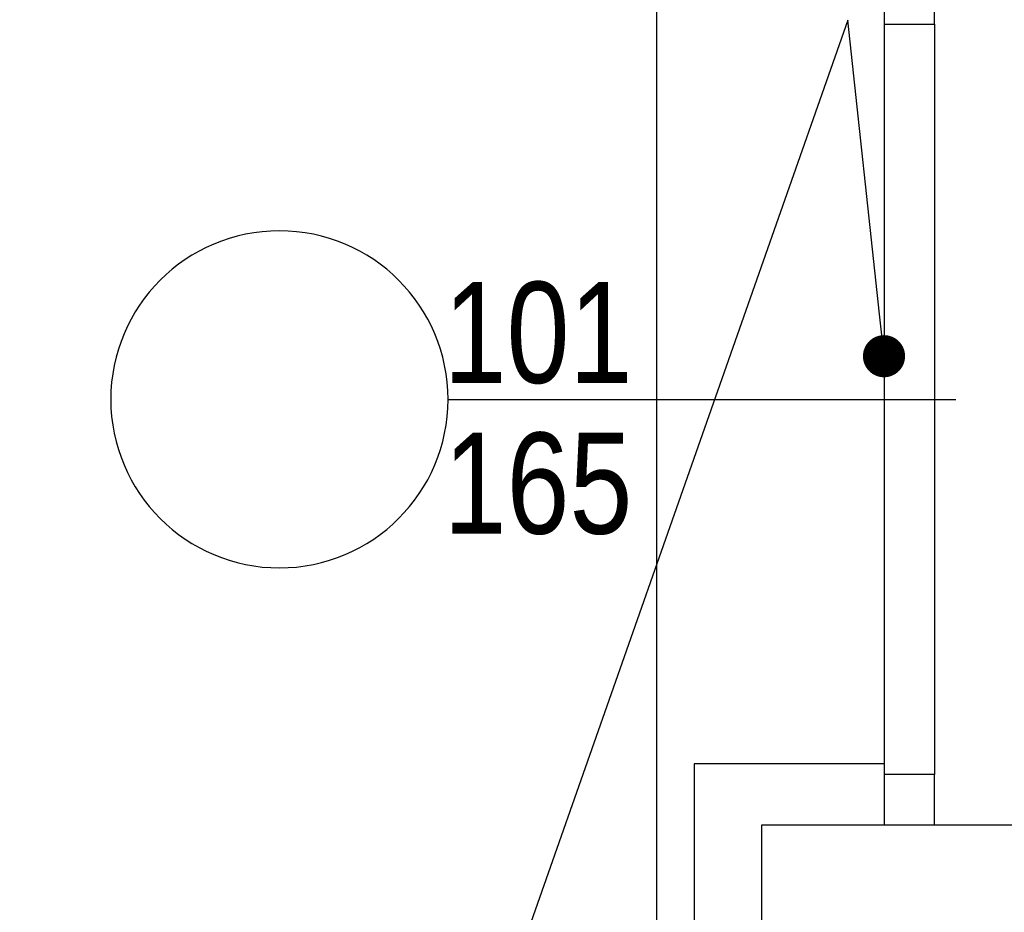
# Model space of a CAD drawing. Header units: millimetres. Extents: x -1147 to 4913, y -2332 to 921.
# Tile 20 of 119: x -129 to -12, y -189 to -83. Entities that reach past the tile are written whole.
import ezdxf
from ezdxf import colors
from ezdxf.entities.mleader import LeaderData, LeaderLine
from ezdxf.enums import TextEntityAlignment as Align
from ezdxf.math import Vec2, Vec3

# ---------------------------------------------------------------- set-up
doc = ezdxf.new("R2010")
doc.units = ezdxf.units.MM
doc.header["$LTSCALE"] = 0.2
for name, color, linetype in [('$0$A-OKNA OPISY', 2, 'Continuous'), ('A-ocieplenie', 6, 'Continuous'), ('A-OKNA OPISY', 2, 'Continuous'), ('A-okno', 1, 'Continuous'), ('A-opis', 7, 'Continuous'), ('A-widok', 41, 'Continuous'), ('A-ściany', 140, 'Continuous')]:
    doc.layers.add(name, color=color, linetype=linetype)
doc.styles.add('$0$Arial', font='arial.ttf')
doc.styles.add('Arch-Dim', font='romans.shx', dxfattribs={"width": 0.75})
doc.styles.add('Arial', font='arial.ttf')

# ---------------------------------------------------------------- blocks, each defined once
blk = doc.blocks.new('_Dot')
at = {"color": 0, "linetype": 'ByBlock', "lineweight": -2}
blk.add_line((-0.5, 0), (-1, 0), dxfattribs=at)
at = {"color": 0, "linetype": 'ByBlock', "const_width": 0.5}
blk.add_lwpolyline([(-0.25, 0, 1), (0.25, 0, 1)], format="xyb", close=True, dxfattribs=at)
blk = doc.blocks.new('opisy')
at = {"layer": '$0$A-OKNA OPISY'}
blk.add_line((17.78, 0), (-82.58, 0), dxfattribs=at)
blk.add_circle((51.12, 0), 33.33, dxfattribs=at)
at = {"layer": '$0$A-OKNA OPISY', "style": '$0$Arial', "width": 0.8}
for tag, p in [('SZER.', (0, 6.84)), ('WYS.', (0, -26.58))]:
    blk.add_attdef(tag, text='', height=20, dxfattribs=at).set_placement(p, align=Align.CENTER)

msp = doc.modelspace()

# ---------------------------------------------------------------- linework, layer by layer
at = {"layer": 'A-ocieplenie'}
for p, q in [((-26.5, -171.75), (-49, -171.75)), ((-49, -171.75), (-49, -499.648))]:
    msp.add_line(p, q, dxfattribs=at)
at = {"layer": 'A-okno'}
for p, q in [((-26.5, -84.003), (-26.5, -173)), ((-20.5, -84.003), (-20.5, -173))]:
    msp.add_line(p, q, dxfattribs=at)
at = {"layer": 'A-okno', "color": 3}
for points in [[(-26.5, -84.003), (-20.5, -84.003), (-20.5, -78.003), (-26.5, -78.003)], [(-26.5, -179), (-20.5, -179), (-20.5, -173), (-26.5, -173)], [(-26.5, -179), (-20.5, -179), (-20.5, -173), (-26.5, -173)]]:
    msp.add_lwpolyline(points, close=True, dxfattribs=at)
at = {"layer": 'A-widok'}
msp.add_line((-53.5, 11.997), (-53.5, -495.75), dxfattribs=at)
at = {"layer": 'A-ściany'}
msp.add_line((-41, -179), (-4.5, -179), dxfattribs=at)
msp.add_lwpolyline([(234.058, -276.006), (-4.5, -276.006), (-4.5, -367.87), (-41, -367.87), (-41, -179), (-4.5, -179), (-4.5, -263.943), (218.841, -263.943), (218.841, -247.434), (234.058, -247.434), (234.058, -111.965), (219.045, -111.965), (219.045, -0.421), (259.051, -0.421), (259.051, -307.969), (234.058, -307.969)], close=True, dxfattribs=at)

# ---------------------------------------------------------------- block references
at = {"layer": 'A-OKNA OPISY'}
ref = msp.add_blockref('opisy', (-67.529, -128.502), dxfattribs=dict(at, xscale=-0.6, yscale=0.6, zscale=0.6, rotation=359.9999999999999))
ref.add_attrib('WYS.', '165', dxfattribs={"height": 12, "style": 'Arial', "width": 0.8}).set_placement((-67.529, -144.448), align=Align.CENTER)
ref.add_attrib('SZER.', '101', dxfattribs={"height": 12, "style": 'Arial', "width": 0.8}).set_placement((-67.529, -126.559), align=Align.CENTER)

# ---------------------------------------------------------------- leaders
at = {"layer": 'A-opis'}
ml = msp.add_multileader_mtext('Standard', dxfattribs=at)
ml.set_content('\\pxt4;deomntaż okna, zamurowanie fragmentu otowru i montaż mniejszego okna ', color=256, style='Arch-Dim')
ml.set_leader_properties(color=30)
ml.set_arrow_properties(name='DOT')
ml.build(insert=Vec2(0, 0))
ml.multileader.update_dxf_attribs({"text_left_attachment_type": 6, "text_right_attachment_type": 6, "dogleg_length": 2, "arrow_head_size": 5})
ctx = ml.context
ctx.base_point, ctx.char_height, ctx.arrow_head_size, ctx.landing_gap_size, ctx.plane_origin, ctx.plane_x_axis, ctx.plane_y_axis = Vec3(-233.925, -194.569), 12, 5, 0.2, Vec3(1278.634, 4057.6), Vec3(-1, 0), Vec3(0, -1)
ctx.left_attachment, ctx.right_attachment = 6, 6
notes = []
notes.append((ctx, [(0, (1, 1, 0), (-69.795, -194.569), (-1, 0), 2, [(0, [(-26.5, -123.383), (-30.801, -83.503)], 0, [])])]))
ctx.mtext.insert, ctx.mtext.width = Vec3(-233.725, -178.609), 175.89688
for ctx, leaders in notes:
    for number, flags, end, landing, length, lines in leaders:
        leader = LeaderData()
        leader.index, (leader.has_last_leader_line, leader.has_dogleg_vector, leader.attachment_direction) = number, flags
        leader.last_leader_point, leader.dogleg_vector, leader.dogleg_length = Vec3(end), Vec3(landing), length
        for number, points, colour, breaks in lines:
            line = LeaderLine()
            line.index, line.vertices, line.color, line.breaks = number, Vec3.list(points), colors.encode_raw_color(colour), breaks
            leader.lines.append(line)
        ctx.leaders.append(leader)

doc.saveas('drawing.dxf')
